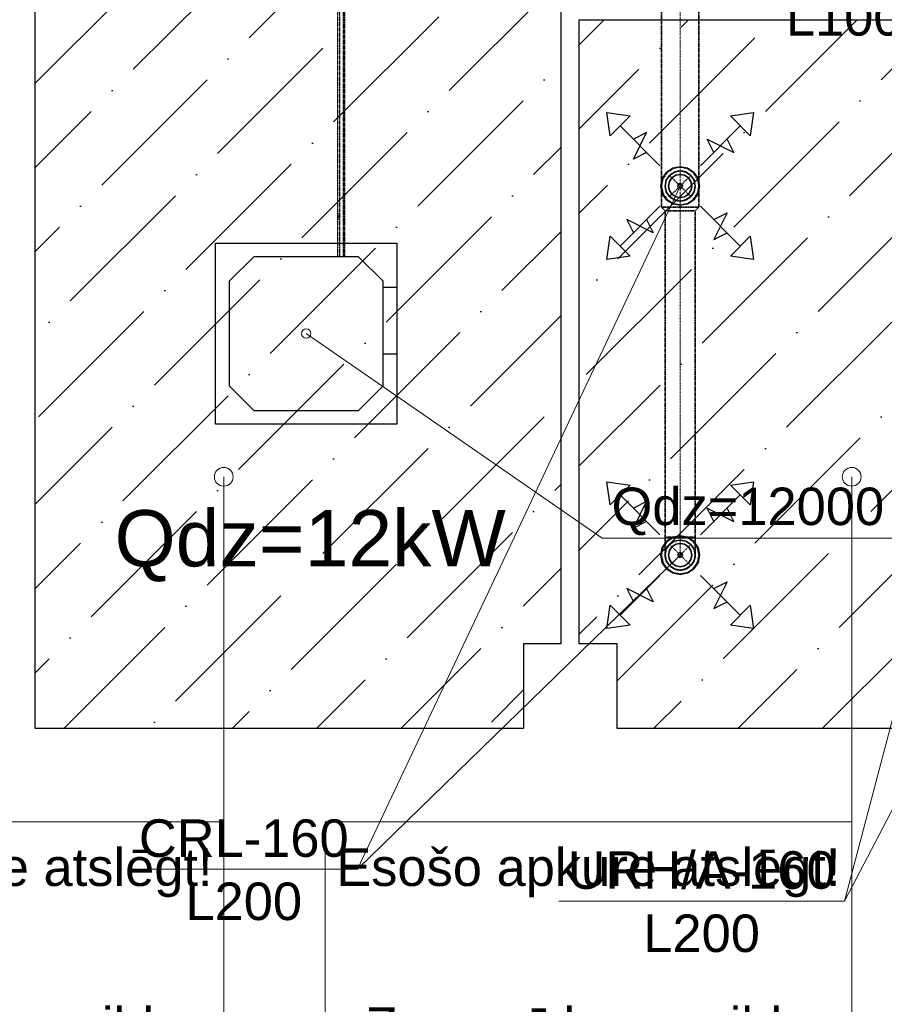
# Model space of a CAD drawing. Header units: millimetres. Extents: x -134161 to 355560, y -27497 to 30328.
# Tile 24 of 95: x -104296 to -99689, y -1223 to 4025. Entities that reach past the tile are written whole.
import ezdxf

# ---------------------------------------------------------------- set-up
doc = ezdxf.new("R2010")
doc.units = ezdxf.units.MM
for name, pattern in [('CenterLine', [17.2, 13, -2, 0.2, -2]), ('HIDDEN', [9.525, 6.35, -3.175]), ('UnderCeiling', [6.7, 4.2, -1, 0.5, -1])]:
    doc.linetypes.add(name, pattern=pattern)
doc.layers.add('AVK-A_uzdevums', color=1, linetype='CONTINUOUS', lineweight=30)
doc.layers.add('AVK-K_uzdevums', color=6, linetype='CONTINUOUS', lineweight=30)
for name, color, linetype in [('Dz1-Atpakalgaita', 7, 'CONTINUOUS'), ('Dz1-Fenkoils', 7, 'CONTINUOUS'), ('Dz1-Radiators', 7, 'CONTINUOUS'), ('Dz1-Teksts-', 7, 'CONTINUOUS'), ('Dz1-Turpgaita', 7, 'CONTINUOUS'), ('Vent-PN6-P-Plusmas bulta', 7, 'CONTINUOUS'), ('Vent-PN7-N-Teksts-', 7, 'CONTINUOUS'), ('Vent-PN7-P', 7, 'CONTINUOUS'), ('Vent-PN7-P-Iekarta', 7, 'CONTINUOUS'), ('Vent-PN7-P-Teksts-', 7, 'CONTINUOUS')]:
    doc.layers.add(name, color=color, linetype=linetype)
doc.styles.add('Arial', font='arial.ttf', dxfattribs={"height": 187.5})
doc.styles.add('PBL', font='arial.ttf')
pattern_1 = [(45, (-132147.12, 0), (168.3798, 617.3926), [793.75, -158.75, 0, -158.75])]

# ---------------------------------------------------------------- blocks, each defined once
blk = doc.blocks.new('*U135')
at = {"layer": 'Vent-PN7-N-Teksts-', "color": 7, "linetype": 'Continuous', "lineweight": 15}
for p, q in [((33240.1, 4883, 2300), (33006, 4212.4, 2300)), ((33006, 4212.4, 2300), (31482.9, 4212.4, 2300))]:
    blk.add_line(p, q, dxfattribs=at)
at = {"layer": 'Vent-PN7-N-Teksts-', "color": 7, "linetype": 'Continuous', "lineweight": 25, "style": 'Arial'}
for s, p in [('URH/A-125', (31530.2, 4277.4, 2300)), ('L100', (31933.6, 3940.5, 2300))]:
    blk.add_text(s, height=200, dxfattribs=at).set_placement(p)
blk = doc.blocks.new('*U139')
at = {"layer": 'Vent-PN7-N-Teksts-', "color": 7, "linetype": 'Continuous', "lineweight": 15}
for p, q in [((33240.1, 3105.8, 2300), (32246.2, -672.7, 2300)), ((32246.2, -672.7, 2300), (30723.1, -672.7, 2300))]:
    blk.add_line(p, q, dxfattribs=at)
at = {"layer": 'Vent-PN7-N-Teksts-', "color": 7, "linetype": 'Continuous', "lineweight": 25, "style": 'Arial'}
for s, p in [('URH/A-160', (30770.4, -607.7, 2300)), ('L200', (31173.8, -944.6, 2300))]:
    blk.add_text(s, height=200, dxfattribs=at).set_placement(p)
blk = doc.blocks.new('*U140')
at = {"layer": 'Vent-PN7-N-Teksts-', "color": 7, "linetype": 'Continuous', "lineweight": 15}
for p, q in [((33240.1, 1232, 2300), (32246.2, -672.7, 2300)), ((32246.2, -672.7, 2300), (30723.1, -672.7, 2300))]:
    blk.add_line(p, q, dxfattribs=at)
at = {"layer": 'Vent-PN7-N-Teksts-', "color": 7, "linetype": 'Continuous', "lineweight": 25, "style": 'Arial'}
for s, p in [('URH/A-160', (30770.4, -607.7, 2300)), ('L200', (31173.8, -944.6, 2300))]:
    blk.add_text(s, height=200, dxfattribs=at).set_placement(p)
blk = doc.blocks.new('*U178')
at = {"layer": 'Vent-PN7-P-Teksts-', "color": 7, "linetype": 'Continuous', "lineweight": 15}
for p, q in [((31370.4, 1171.5, 2300), (29651.4, -502.5, 2300)), ((29651.4, -502.5, 2300), (28438.7, -502.5, 2300))]:
    blk.add_line(p, q, dxfattribs=at)
at = {"layer": 'Vent-PN7-P-Teksts-', "color": 7, "linetype": 'Continuous', "lineweight": 25, "style": 'Arial'}
for s, p in [('CRL-160', (28486, -437.5, 2300)), ('L200', (28734.3, -774.3, 2300))]:
    blk.add_text(s, height=200, dxfattribs=at).set_placement(p)
blk = doc.blocks.new('*U179')
at = {"layer": 'Vent-PN7-P-Teksts-', "color": 7, "linetype": 'Continuous', "lineweight": 15}
for p, q in [((31370.4, 3138.9, 2300), (29651.4, -502.5, 2300)), ((29651.4, -502.5, 2300), (28438.7, -502.5, 2300))]:
    blk.add_line(p, q, dxfattribs=at)
at = {"layer": 'Vent-PN7-P-Teksts-', "color": 7, "linetype": 'Continuous', "lineweight": 25, "style": 'Arial'}
for s, p in [('CRL-160', (28486, -437.5, 2300)), ('L200', (28734.3, -774.3, 2300))]:
    blk.add_text(s, height=200, dxfattribs=at).set_placement(p)
blk = doc.blocks.new('*U201')
at = {"layer": 'AVK-A_uzdevums', "color": 7, "linetype": 'Continuous', "lineweight": 18}
for p, q in [((28938.6, 1588.7), (28938.6, -251.1)), ((26132.8, -2367.3), (26132.8, -251.1)), ((26132.8, -251.1), (28938.6, -251.1)), ((28938.6, -251.1), (28938.6, -2367.3)), ((28938.6, -2367.3), (26132.8, -2367.3))]:
    blk.add_line(p, q, dxfattribs=at)
at = {"layer": 'AVK-A_uzdevums', "color": 7, "linetype": 'Continuous', "lineweight": 18, "extrusion": (0, 0, -1)}
blk.add_circle((-28938.6, 1588.7), 50, dxfattribs=at)
at = {"layer": 'AVK-A_uzdevums', "color": 7, "linetype": 'Continuous', "lineweight": 25, "style": 'Arial'}
for s, p in [('Esošo apkure atslēgt!', (26192.2, -592.6)), ('Zem grīdas apsilde', (26347.7, -1439.1)), ('S=17.5m2', (26895, -1862.4)), ('Qa=1050W', (26825.1, -2285.7))]:
    blk.add_text(s, height=200, dxfattribs=at).set_placement(p)
blk = doc.blocks.new('*U202')
at = {"layer": 'AVK-A_uzdevums', "color": 7, "linetype": 'Continuous', "lineweight": 18}
for p, q in [((32284.2, 1588.7), (32284.2, -251.1)), ((29478.5, -2367.3), (29478.5, -251.1)), ((29478.5, -251.1), (32284.2, -251.1)), ((32284.2, -251.1), (32284.2, -2367.3)), ((32284.2, -2367.3), (29478.5, -2367.3))]:
    blk.add_line(p, q, dxfattribs=at)
at = {"layer": 'AVK-A_uzdevums', "color": 7, "linetype": 'Continuous', "lineweight": 18, "extrusion": (0, 0, -1)}
blk.add_circle((-32284.2, 1588.7), 50, dxfattribs=at)
at = {"layer": 'AVK-A_uzdevums', "color": 7, "linetype": 'Continuous', "lineweight": 25, "style": 'Arial'}
for s, p in [('Esošo apkure atslēgt!', (29537.9, -592.6)), ('Zem grīdas apsilde', (29693.3, -1439.1)), ('S=10.5m2', (30240.6, -1862.4)), ('Qa=630W', (30248.4, -2285.7))]:
    blk.add_text(s, height=200, dxfattribs=at).set_placement(p)
blk = doc.blocks.new('*U559')
at = {"layer": 'Vent-PN6-P-Plusmas bulta', "color": 7, "linetype": 'Continuous', "lineweight": 25}
for p, q in [((30997, 3406.1, 2269), (30979.4, 3529.9, 2269)), ((30979.4, 3529.9, 2269), (31103.1, 3512.2, 2269)), ((30997, 3406.1, 2269), (30979.4, 3529.9, 2269)), ((30979.4, 3529.9, 2269), (31103.1, 3512.2, 2269)), ((31637.7, 3512.2, 2269), (31761.4, 3529.9, 2269)), ((31637.7, 3512.2, 2269), (31761.4, 3529.9, 2269)), ((31761.4, 3529.9, 2269), (31743.8, 3406.1, 2269)), ((31761.4, 3529.9, 2269), (31743.8, 3406.1, 2269)), ((31103.1, 3512.2, 2269), (30997, 3406.1, 2269)), ((31743.8, 3406.1, 2269), (31637.7, 3512.2, 2269)), ((31262.2, 3247, 2269), (31050.1, 3459.2, 2269)), ((31120.8, 3282.4, 2269), (31191.5, 3423.8, 2269)), ((31191.5, 3423.8, 2269), (31120.8, 3388.5, 2269)), ((31478.6, 3247, 2269), (31690.7, 3459.2, 2269)), ((31549.3, 3317.8, 2269), (31513.9, 3388.5, 2269)), ((31513.9, 3388.5, 2269), (31655.4, 3317.8, 2269)), ((31655.4, 3317.8, 2269), (31620, 3388.5, 2269)), ((31191.5, 3317.8, 2269), (31120.8, 3282.4, 2269)), ((31262.2, 3030.7, 2269), (31050.1, 2818.5, 2269)), ((31478.6, 3030.7, 2269), (31690.7, 2818.5, 2269)), ((31549.3, 2960, 2269), (31620, 2995.3, 2269)), ((31620, 2995.3, 2269), (31549.3, 2853.9, 2269)), ((31226.9, 2889.2, 2269), (31085.4, 2960, 2269)), ((31085.4, 2960, 2269), (31120.8, 2889.2, 2269)), ((31191.5, 2960, 2269), (31226.9, 2889.2, 2269)), ((31549.3, 2853.9, 2269), (31620, 2889.2, 2269)), ((30979.4, 2747.8, 2269), (30997, 2871.6, 2269)), ((30979.4, 2747.8, 2269), (30997, 2871.6, 2269)), ((30997, 2871.6, 2269), (31103.1, 2765.5, 2269)), ((31637.7, 2765.5, 2269), (31743.8, 2871.6, 2269)), ((31743.8, 2871.6, 2269), (31761.4, 2747.8, 2269)), ((31743.8, 2871.6, 2269), (31761.4, 2747.8, 2269)), ((31103.1, 2765.5, 2269), (30979.4, 2747.8, 2269)), ((31103.1, 2765.5, 2269), (30979.4, 2747.8, 2269)), ((31761.4, 2747.8, 2269), (31637.7, 2765.5, 2269)), ((31761.4, 2747.8, 2269), (31637.7, 2765.5, 2269))]:
    blk.add_line(p, q, dxfattribs=at)
blk = doc.blocks.new('*U560')
at = {"layer": 'Vent-PN6-P-Plusmas bulta', "color": 7, "linetype": 'Continuous', "lineweight": 25}
for p, q in [((30997, 1438.8, 2269), (30979.4, 1562.5, 2269)), ((30979.4, 1562.5, 2269), (31103.1, 1544.9, 2269)), ((30997, 1438.8, 2269), (30979.4, 1562.5, 2269)), ((30979.4, 1562.5, 2269), (31103.1, 1544.9, 2269)), ((31103.1, 1544.9, 2269), (30997, 1438.8, 2269)), ((31637.7, 1544.9, 2269), (31761.4, 1562.5, 2269)), ((31637.7, 1544.9, 2269), (31761.4, 1562.5, 2269)), ((31743.8, 1438.8, 2269), (31637.7, 1544.9, 2269)), ((31761.4, 1562.5, 2269), (31743.8, 1438.8, 2269)), ((31761.4, 1562.5, 2269), (31743.8, 1438.8, 2269)), ((31262.2, 1279.7, 2269), (31050.1, 1491.8, 2269)), ((31478.6, 1279.7, 2269), (31690.7, 1491.8, 2269)), ((31120.8, 1315.1, 2269), (31191.5, 1456.5, 2269)), ((31191.5, 1456.5, 2269), (31120.8, 1421.1, 2269)), ((31549.3, 1350.4, 2269), (31513.9, 1421.1, 2269)), ((31513.9, 1421.1, 2269), (31655.4, 1350.4, 2269)), ((31655.4, 1350.4, 2269), (31620, 1421.1, 2269)), ((31191.5, 1350.4, 2269), (31120.8, 1315.1, 2269)), ((31262.2, 1063.3, 2269), (31050.1, 851.2, 2269)), ((31478.6, 1063.3, 2269), (31690.7, 851.2, 2269)), ((31549.3, 992.6, 2269), (31620, 1028, 2269)), ((31620, 1028, 2269), (31549.3, 886.6, 2269)), ((31226.9, 921.9, 2269), (31085.4, 992.6, 2269)), ((31085.4, 992.6, 2269), (31120.8, 921.9, 2269)), ((31191.5, 992.6, 2269), (31226.9, 921.9, 2269)), ((30979.4, 780.5, 2269), (30997, 904.2, 2269)), ((30979.4, 780.5, 2269), (30997, 904.2, 2269)), ((30997, 904.2, 2269), (31103.1, 798.2, 2269)), ((31549.3, 886.6, 2269), (31620, 921.9, 2269)), ((31637.7, 798.2, 2269), (31743.8, 904.2, 2269)), ((31743.8, 904.2, 2269), (31761.4, 780.5, 2269)), ((31743.8, 904.2, 2269), (31761.4, 780.5, 2269)), ((31103.1, 798.2, 2269), (30979.4, 780.5, 2269)), ((31103.1, 798.2, 2269), (30979.4, 780.5, 2269)), ((31761.4, 780.5, 2269), (31637.7, 798.2, 2269)), ((31761.4, 780.5, 2269), (31637.7, 798.2, 2269))]:
    blk.add_line(p, q, dxfattribs=at)
blk = doc.blocks.new('*U561')
at = {"layer": 'Vent-PN7-P', "color": 5, "linetype": 'UnderCeiling', "lineweight": 35}
for p, q in [((31270.4, 3026.9, 2600), (31290.4, 3006.9, 2600)), ((31470.4, 3026.9, 2600), (31450.4, 3006.9, 2600))]:
    blk.add_line(p, q, dxfattribs=at)
at = {"layer": 'Vent-PN7-P', "color": 7, "linetype": 'CenterLine', "lineweight": 18}
blk.add_line((31370.4, 3026.9, 2600), (31370.4, 3006.9, 2600), dxfattribs=at)
at = {"layer": 'Vent-PN7-P', "color": 5, "linetype": 'UnderCeiling', "lineweight": 35, "extrusion": (0, -1, 0)}
for centre, major_axis in [((31370.4, 3026.9, 2600), (100, 0)), ((31370.4, 3006.9, 2600), (80, 0))]:
    blk.add_ellipse(centre, major_axis=major_axis, ratio=1, start_param=0, end_param=3.141593, dxfattribs=at)
blk = doc.blocks.new('*U562')
at = {"layer": 'Vent-PN7-P', "color": 5, "linetype": 'UnderCeiling', "lineweight": 35}
for p, q in [((31270.4, 3026.9, 2600), (31270.4, 3250.9, 2600)), ((31470.4, 3026.9, 2600), (31470.4, 3250.9, 2600))]:
    blk.add_line(p, q, dxfattribs=at)
at = {"layer": 'Vent-PN7-P', "color": 7, "linetype": 'CenterLine', "lineweight": 18}
blk.add_line((31370.4, 3026.9, 2600), (31370.4, 3250.9, 2600), dxfattribs=at)
at = {"layer": 'Vent-PN7-P', "color": 7, "linetype": 'HIDDEN', "lineweight": -3}
for p, q in [((31313.8, 3195.4, 2476), (31427, 3082.3, 2476)), ((31427, 3195.4, 2476), (31313.8, 3082.3, 2476))]:
    blk.add_line(p, q, dxfattribs=at)
at = {"layer": 'Vent-PN7-P', "color": 7, "linetype": 'HIDDEN', "lineweight": -3, "extrusion": (0, 0, -1)}
blk.add_circle((-31370.4, 3138.9, -2476), 80, dxfattribs=at)
blk = doc.blocks.new('*U563')
at = {"layer": 'Vent-PN7-P', "color": 5, "linetype": 'UnderCeiling', "lineweight": 35}
for p, q in [((31290.4, 3006.9, 2600), (31290.4, 1267.5, 2600)), ((31450.4, 3006.9, 2600), (31450.4, 1267.5, 2600))]:
    blk.add_line(p, q, dxfattribs=at)
at = {"layer": 'Vent-PN7-P', "color": 7, "linetype": 'CenterLine', "lineweight": 18}
blk.add_line((31370.4, 3006.9, 2600), (31370.4, 1267.5, 2600), dxfattribs=at)
blk = doc.blocks.new('*U564')
at = {"layer": 'Vent-PN7-P-Iekarta', "color": 5, "linetype": 'Continuous', "lineweight": 35}
for p, q in [((31297.6, 3211.7, 2300), (31275.2, 3178.3, 2300)), ((31331, 3234, 2300), (31297.6, 3211.7, 2300)), ((31339.8, 3212.8, 2353), (31313.8, 3195.4, 2353)), ((31339.8, 3212.8, 2300), (31313.8, 3195.4, 2300)), ((31370.4, 3241.9, 2300), (31331, 3234, 2300)), ((31370.4, 3218.9, 2353), (31339.8, 3212.8, 2353)), ((31370.4, 3218.9, 2300), (31339.8, 3212.8, 2300)), ((31409.8, 3234, 2300), (31370.4, 3241.9, 2300)), ((31401, 3212.8, 2353), (31370.4, 3218.9, 2353)), ((31401, 3212.8, 2300), (31370.4, 3218.9, 2300)), ((31427, 3195.4, 2353), (31401, 3212.8, 2353)), ((31427, 3195.4, 2300), (31401, 3212.8, 2300)), ((31443.2, 3211.7, 2300), (31409.8, 3234, 2300)), ((31465.6, 3178.3, 2300), (31443.2, 3211.7, 2300)), ((31275.2, 3178.3, 2300), (31267.4, 3138.9, 2300)), ((31296.5, 3169.5, 2353), (31290.4, 3138.9, 2353)), ((31296.5, 3169.5, 2300), (31290.4, 3138.9, 2300)), ((31313.8, 3195.4, 2353), (31296.5, 3169.5, 2353)), ((31313.8, 3195.4, 2300), (31296.5, 3169.5, 2300)), ((31313.1, 3162.6, 2290), (31308.4, 3138.9, 2290)), ((31313.1, 3162.6, 2361), (31308.4, 3138.9, 2361)), ((31326.6, 3182.7, 2290), (31313.1, 3162.6, 2290)), ((31326.6, 3182.7, 2361), (31313.1, 3162.6, 2361)), ((31346.7, 3196.1, 2290), (31326.6, 3182.7, 2290)), ((31346.7, 3196.1, 2361), (31326.6, 3182.7, 2361)), ((31370.4, 3200.9, 2290), (31346.7, 3196.1, 2290)), ((31370.4, 3200.9, 2361), (31346.7, 3196.1, 2361)), ((31365.8, 3149.9, 2284), (31361.9, 3147.3, 2284)), ((31370.4, 3150.9, 2284), (31365.8, 3149.9, 2284)), ((31394.1, 3196.1, 2290), (31370.4, 3200.9, 2290)), ((31394.1, 3196.1, 2361), (31370.4, 3200.9, 2361)), ((31375, 3149.9, 2284), (31370.4, 3150.9, 2284)), ((31378.9, 3147.3, 2284), (31375, 3149.9, 2284)), ((31414.2, 3182.7, 2290), (31394.1, 3196.1, 2290)), ((31414.2, 3182.7, 2361), (31394.1, 3196.1, 2361)), ((31427.7, 3162.6, 2290), (31414.2, 3182.7, 2290)), ((31427.7, 3162.6, 2361), (31414.2, 3182.7, 2361)), ((31444.3, 3169.5, 2353), (31427, 3195.4, 2353)), ((31444.3, 3169.5, 2300), (31427, 3195.4, 2300)), ((31432.4, 3138.9, 2290), (31427.7, 3162.6, 2290)), ((31432.4, 3138.9, 2361), (31427.7, 3162.6, 2361)), ((31450.4, 3138.9, 2353), (31444.3, 3169.5, 2353)), ((31450.4, 3138.9, 2300), (31444.3, 3169.5, 2300)), ((31473.4, 3138.9, 2300), (31465.6, 3178.3, 2300)), ((31267.4, 3138.9, 2300), (31275.2, 3099.4, 2300)), ((31275.2, 3099.4, 2300), (31297.6, 3066, 2300)), ((31290.4, 3138.9, 2353), (31296.5, 3108.2, 2353)), ((31290.4, 3138.9, 2300), (31296.5, 3108.2, 2300)), ((31296.5, 3108.2, 2353), (31313.8, 3082.3, 2353)), ((31296.5, 3108.2, 2300), (31313.8, 3082.3, 2300)), ((31308.4, 3138.9, 2290), (31313.1, 3115.1, 2290)), ((31308.4, 3138.9, 2361), (31313.1, 3115.1, 2361)), ((31313.1, 3115.1, 2290), (31326.6, 3095, 2290)), ((31313.1, 3115.1, 2361), (31326.6, 3095, 2361)), ((31359.3, 3143.5, 2284), (31358.4, 3138.9, 2284)), ((31358.4, 3138.9, 2284), (31359.3, 3134.3, 2284)), ((31361.9, 3147.3, 2284), (31359.3, 3143.5, 2284)), ((31359.3, 3134.3, 2284), (31361.9, 3130.4, 2284)), ((31361.9, 3130.4, 2284), (31365.8, 3127.8, 2284)), ((31365.8, 3127.8, 2284), (31370.4, 3126.9, 2284)), ((31370.4, 3126.9, 2284), (31375, 3127.8, 2284)), ((31375, 3127.8, 2284), (31378.9, 3130.4, 2284)), ((31381.5, 3143.5, 2284), (31378.9, 3147.3, 2284)), ((31378.9, 3130.4, 2284), (31381.5, 3134.3, 2284)), ((31382.4, 3138.9, 2284), (31381.5, 3143.5, 2284)), ((31381.5, 3134.3, 2284), (31382.4, 3138.9, 2284)), ((31414.2, 3095, 2290), (31427.7, 3115.1, 2290)), ((31414.2, 3095, 2361), (31427.7, 3115.1, 2361)), ((31427, 3082.3, 2353), (31444.3, 3108.2, 2353)), ((31427, 3082.3, 2300), (31444.3, 3108.2, 2300)), ((31427.7, 3115.1, 2290), (31432.4, 3138.9, 2290)), ((31427.7, 3115.1, 2361), (31432.4, 3138.9, 2361)), ((31443.2, 3066, 2300), (31465.6, 3099.4, 2300)), ((31444.3, 3108.2, 2353), (31450.4, 3138.9, 2353)), ((31444.3, 3108.2, 2300), (31450.4, 3138.9, 2300)), ((31465.6, 3099.4, 2300), (31473.4, 3138.9, 2300)), ((31297.6, 3066, 2300), (31331, 3043.7, 2300)), ((31313.8, 3082.3, 2353), (31339.8, 3064.9, 2353)), ((31313.8, 3082.3, 2300), (31339.8, 3064.9, 2300)), ((31326.6, 3095, 2290), (31346.7, 3081.6, 2290)), ((31326.6, 3095, 2361), (31346.7, 3081.6, 2361)), ((31339.8, 3064.9, 2353), (31370.4, 3058.9, 2353)), ((31339.8, 3064.9, 2300), (31370.4, 3058.9, 2300)), ((31346.7, 3081.6, 2290), (31370.4, 3076.9, 2290)), ((31346.7, 3081.6, 2361), (31370.4, 3076.9, 2361)), ((31370.4, 3076.9, 2290), (31394.1, 3081.6, 2290)), ((31370.4, 3076.9, 2361), (31394.1, 3081.6, 2361)), ((31370.4, 3058.9, 2353), (31401, 3064.9, 2353)), ((31370.4, 3058.9, 2300), (31401, 3064.9, 2300)), ((31394.1, 3081.6, 2290), (31414.2, 3095, 2290)), ((31394.1, 3081.6, 2361), (31414.2, 3095, 2361)), ((31401, 3064.9, 2353), (31427, 3082.3, 2353)), ((31401, 3064.9, 2300), (31427, 3082.3, 2300)), ((31409.8, 3043.7, 2300), (31443.2, 3066, 2300)), ((31331, 3043.7, 2300), (31370.4, 3035.9, 2300)), ((31370.4, 3035.9, 2300), (31409.8, 3043.7, 2300))]:
    blk.add_line(p, q, dxfattribs=at)
at = {"layer": 'Vent-PN7-P-Iekarta', "color": 7, "linetype": 'HIDDEN', "lineweight": -3}
for p, q in [((31299.7, 3209.6, 2275), (31278, 3177.1, 2275)), ((31299.7, 3209.6, 2269), (31278, 3177.1, 2269)), ((31332.1, 3231.2, 2275), (31299.7, 3209.6, 2275)), ((31332.1, 3231.2, 2269), (31299.7, 3209.6, 2269)), ((31370.4, 3238.9, 2275), (31332.1, 3231.2, 2275)), ((31370.4, 3238.9, 2269), (31332.1, 3231.2, 2269)), ((31408.7, 3231.2, 2275), (31370.4, 3238.9, 2275)), ((31408.7, 3231.2, 2269), (31370.4, 3238.9, 2269)), ((31441.1, 3209.6, 2275), (31408.7, 3231.2, 2275)), ((31441.1, 3209.6, 2269), (31408.7, 3231.2, 2269)), ((31462.8, 3177.1, 2275), (31441.1, 3209.6, 2275)), ((31462.8, 3177.1, 2269), (31441.1, 3209.6, 2269)), ((31278, 3177.1, 2275), (31270.4, 3138.9, 2275)), ((31278, 3177.1, 2269), (31270.4, 3138.9, 2269)), ((31470.4, 3138.9, 2275), (31462.8, 3177.1, 2275)), ((31470.4, 3138.9, 2269), (31462.8, 3177.1, 2269)), ((31270.4, 3138.9, 2275), (31278, 3100.6, 2275)), ((31270.4, 3138.9, 2269), (31278, 3100.6, 2269)), ((31278, 3100.6, 2275), (31299.7, 3068.1, 2275)), ((31278, 3100.6, 2269), (31299.7, 3068.1, 2269)), ((31441.1, 3068.1, 2275), (31462.8, 3100.6, 2275)), ((31441.1, 3068.1, 2269), (31462.8, 3100.6, 2269)), ((31462.8, 3100.6, 2275), (31470.4, 3138.9, 2275)), ((31462.8, 3100.6, 2269), (31470.4, 3138.9, 2269)), ((31299.7, 3068.1, 2275), (31332.1, 3046.5, 2275)), ((31299.7, 3068.1, 2269), (31332.1, 3046.5, 2269)), ((31332.1, 3046.5, 2275), (31370.4, 3038.9, 2275)), ((31332.1, 3046.5, 2269), (31370.4, 3038.9, 2269)), ((31370.4, 3038.9, 2275), (31408.7, 3046.5, 2275)), ((31370.4, 3038.9, 2269), (31408.7, 3046.5, 2269)), ((31408.7, 3046.5, 2275), (31441.1, 3068.1, 2275)), ((31408.7, 3046.5, 2269), (31441.1, 3068.1, 2269))]:
    blk.add_line(p, q, dxfattribs=at)
at = {"layer": 'Vent-PN7-P-Iekarta', "color": 5, "linetype": 'Continuous', "lineweight": 35}
blk.add_circle((31370.4, 3138.9, 2284), 12, dxfattribs=at)
blk = doc.blocks.new('*U565')
at = {"layer": 'Vent-PN7-P', "color": 7, "linetype": 'Continuous', "lineweight": -3}
blk.add_line((31370.4, 3138.9, 2388), (31370.4, 3138.9, 2387), dxfattribs=at)
blk = doc.blocks.new('*U569')
at = {"layer": 'Vent-PN7-P', "color": 5, "linetype": 'UnderCeiling', "lineweight": 35}
for p, q in [((31270.4, 5673.4, 2600), (31270.4, 3250.9, 2600)), ((31470.4, 5673.4, 2600), (31470.4, 3250.9, 2600))]:
    blk.add_line(p, q, dxfattribs=at)
at = {"layer": 'Vent-PN7-P', "color": 7, "linetype": 'CenterLine', "lineweight": 18}
blk.add_line((31370.4, 5673.4, 2600), (31370.4, 3250.9, 2600), dxfattribs=at)
blk = doc.blocks.new('*U570')
at = {"layer": 'Vent-PN7-P-Iekarta', "color": 5, "linetype": 'Continuous', "lineweight": 35}
for p, q in [((31331, 1266.7, 2300), (31297.6, 1244.4, 2300)), ((31370.4, 1274.5, 2300), (31331, 1266.7, 2300)), ((31409.8, 1266.7, 2300), (31370.4, 1274.5, 2300)), ((31443.2, 1244.4, 2300), (31409.8, 1266.7, 2300)), ((31275.2, 1210.9, 2300), (31267.4, 1171.5, 2300)), ((31297.6, 1244.4, 2300), (31275.2, 1210.9, 2300)), ((31313.8, 1228.1, 2353), (31296.5, 1202.1, 2353)), ((31313.8, 1228.1, 2300), (31296.5, 1202.1, 2300)), ((31326.6, 1215.4, 2290), (31313.1, 1195.2, 2290)), ((31326.6, 1215.4, 2361), (31313.1, 1195.2, 2361)), ((31339.8, 1245.4, 2353), (31313.8, 1228.1, 2353)), ((31339.8, 1245.4, 2300), (31313.8, 1228.1, 2300)), ((31346.7, 1228.8, 2290), (31326.6, 1215.4, 2290)), ((31346.7, 1228.8, 2361), (31326.6, 1215.4, 2361)), ((31370.4, 1251.5, 2353), (31339.8, 1245.4, 2353)), ((31370.4, 1251.5, 2300), (31339.8, 1245.4, 2300)), ((31370.4, 1233.5, 2290), (31346.7, 1228.8, 2290)), ((31370.4, 1233.5, 2361), (31346.7, 1228.8, 2361)), ((31401, 1245.4, 2353), (31370.4, 1251.5, 2353)), ((31401, 1245.4, 2300), (31370.4, 1251.5, 2300)), ((31394.1, 1228.8, 2290), (31370.4, 1233.5, 2290)), ((31394.1, 1228.8, 2361), (31370.4, 1233.5, 2361)), ((31414.2, 1215.4, 2290), (31394.1, 1228.8, 2290)), ((31414.2, 1215.4, 2361), (31394.1, 1228.8, 2361)), ((31427, 1228.1, 2353), (31401, 1245.4, 2353)), ((31427, 1228.1, 2300), (31401, 1245.4, 2300)), ((31427.7, 1195.2, 2290), (31414.2, 1215.4, 2290)), ((31427.7, 1195.2, 2361), (31414.2, 1215.4, 2361)), ((31444.3, 1202.1, 2353), (31427, 1228.1, 2353)), ((31444.3, 1202.1, 2300), (31427, 1228.1, 2300)), ((31465.6, 1210.9, 2300), (31443.2, 1244.4, 2300)), ((31473.4, 1171.5, 2300), (31465.6, 1210.9, 2300)), ((31267.4, 1171.5, 2300), (31275.2, 1132.1, 2300)), ((31296.5, 1202.1, 2353), (31290.4, 1171.5, 2353)), ((31296.5, 1202.1, 2300), (31290.4, 1171.5, 2300)), ((31290.4, 1171.5, 2353), (31296.5, 1140.9, 2353)), ((31290.4, 1171.5, 2300), (31296.5, 1140.9, 2300)), ((31313.1, 1195.2, 2290), (31308.4, 1171.5, 2290)), ((31313.1, 1195.2, 2361), (31308.4, 1171.5, 2361)), ((31308.4, 1171.5, 2290), (31313.1, 1147.8, 2290)), ((31308.4, 1171.5, 2361), (31313.1, 1147.8, 2361)), ((31359.3, 1176.1, 2284), (31358.4, 1171.5, 2284)), ((31358.4, 1171.5, 2284), (31359.3, 1166.9, 2284)), ((31361.9, 1180, 2284), (31359.3, 1176.1, 2284)), ((31359.3, 1166.9, 2284), (31361.9, 1163, 2284)), ((31365.8, 1182.6, 2284), (31361.9, 1180, 2284)), ((31361.9, 1163, 2284), (31365.8, 1160.4, 2284)), ((31370.4, 1183.5, 2284), (31365.8, 1182.6, 2284)), ((31365.8, 1160.4, 2284), (31370.4, 1159.5, 2284)), ((31375, 1182.6, 2284), (31370.4, 1183.5, 2284)), ((31370.4, 1159.5, 2284), (31375, 1160.4, 2284)), ((31378.9, 1180, 2284), (31375, 1182.6, 2284)), ((31375, 1160.4, 2284), (31378.9, 1163, 2284)), ((31381.5, 1176.1, 2284), (31378.9, 1180, 2284)), ((31378.9, 1163, 2284), (31381.5, 1166.9, 2284)), ((31382.4, 1171.5, 2284), (31381.5, 1176.1, 2284)), ((31381.5, 1166.9, 2284), (31382.4, 1171.5, 2284)), ((31432.4, 1171.5, 2290), (31427.7, 1195.2, 2290)), ((31432.4, 1171.5, 2361), (31427.7, 1195.2, 2361)), ((31427.7, 1147.8, 2290), (31432.4, 1171.5, 2290)), ((31427.7, 1147.8, 2361), (31432.4, 1171.5, 2361)), ((31450.4, 1171.5, 2353), (31444.3, 1202.1, 2353)), ((31450.4, 1171.5, 2300), (31444.3, 1202.1, 2300)), ((31444.3, 1140.9, 2353), (31450.4, 1171.5, 2353)), ((31444.3, 1140.9, 2300), (31450.4, 1171.5, 2300)), ((31465.6, 1132.1, 2300), (31473.4, 1171.5, 2300)), ((31275.2, 1132.1, 2300), (31297.6, 1098.7, 2300)), ((31296.5, 1140.9, 2353), (31313.8, 1115, 2353)), ((31296.5, 1140.9, 2300), (31313.8, 1115, 2300)), ((31313.1, 1147.8, 2290), (31326.6, 1127.7, 2290)), ((31313.1, 1147.8, 2361), (31326.6, 1127.7, 2361)), ((31313.8, 1115, 2353), (31339.8, 1097.6, 2353)), ((31313.8, 1115, 2300), (31339.8, 1097.6, 2300)), ((31326.6, 1127.7, 2290), (31346.7, 1114.2, 2290)), ((31326.6, 1127.7, 2361), (31346.7, 1114.2, 2361)), ((31346.7, 1114.2, 2290), (31370.4, 1109.5, 2290)), ((31346.7, 1114.2, 2361), (31370.4, 1109.5, 2361)), ((31370.4, 1109.5, 2290), (31394.1, 1114.2, 2290)), ((31370.4, 1109.5, 2361), (31394.1, 1114.2, 2361)), ((31394.1, 1114.2, 2290), (31414.2, 1127.7, 2290)), ((31394.1, 1114.2, 2361), (31414.2, 1127.7, 2361)), ((31401, 1097.6, 2353), (31427, 1115, 2353)), ((31401, 1097.6, 2300), (31427, 1115, 2300)), ((31414.2, 1127.7, 2290), (31427.7, 1147.8, 2290)), ((31414.2, 1127.7, 2361), (31427.7, 1147.8, 2361)), ((31427, 1115, 2353), (31444.3, 1140.9, 2353)), ((31427, 1115, 2300), (31444.3, 1140.9, 2300)), ((31443.2, 1098.7, 2300), (31465.6, 1132.1, 2300)), ((31297.6, 1098.7, 2300), (31331, 1076.4, 2300)), ((31331, 1076.4, 2300), (31370.4, 1068.5, 2300)), ((31339.8, 1097.6, 2353), (31370.4, 1091.5, 2353)), ((31339.8, 1097.6, 2300), (31370.4, 1091.5, 2300)), ((31370.4, 1091.5, 2353), (31401, 1097.6, 2353)), ((31370.4, 1091.5, 2300), (31401, 1097.6, 2300)), ((31370.4, 1068.5, 2300), (31409.8, 1076.4, 2300)), ((31409.8, 1076.4, 2300), (31443.2, 1098.7, 2300))]:
    blk.add_line(p, q, dxfattribs=at)
at = {"layer": 'Vent-PN7-P-Iekarta', "color": 7, "linetype": 'HIDDEN', "lineweight": -3}
for p, q in [((31332.1, 1263.9, 2275), (31299.7, 1242.2, 2275)), ((31332.1, 1263.9, 2269), (31299.7, 1242.2, 2269)), ((31370.4, 1271.5, 2275), (31332.1, 1263.9, 2275)), ((31370.4, 1271.5, 2269), (31332.1, 1263.9, 2269)), ((31408.7, 1263.9, 2275), (31370.4, 1271.5, 2275)), ((31408.7, 1263.9, 2269), (31370.4, 1271.5, 2269)), ((31441.1, 1242.2, 2275), (31408.7, 1263.9, 2275)), ((31441.1, 1242.2, 2269), (31408.7, 1263.9, 2269)), ((31278, 1209.8, 2275), (31270.4, 1171.5, 2275)), ((31278, 1209.8, 2269), (31270.4, 1171.5, 2269)), ((31299.7, 1242.2, 2275), (31278, 1209.8, 2275)), ((31299.7, 1242.2, 2269), (31278, 1209.8, 2269)), ((31462.8, 1209.8, 2275), (31441.1, 1242.2, 2275)), ((31462.8, 1209.8, 2269), (31441.1, 1242.2, 2269)), ((31470.4, 1171.5, 2275), (31462.8, 1209.8, 2275)), ((31470.4, 1171.5, 2269), (31462.8, 1209.8, 2269)), ((31270.4, 1171.5, 2275), (31278, 1133.3, 2275)), ((31270.4, 1171.5, 2269), (31278, 1133.3, 2269)), ((31462.8, 1133.3, 2275), (31470.4, 1171.5, 2275)), ((31462.8, 1133.3, 2269), (31470.4, 1171.5, 2269)), ((31278, 1133.3, 2275), (31299.7, 1100.8, 2275)), ((31278, 1133.3, 2269), (31299.7, 1100.8, 2269)), ((31441.1, 1100.8, 2275), (31462.8, 1133.3, 2275)), ((31441.1, 1100.8, 2269), (31462.8, 1133.3, 2269)), ((31299.7, 1100.8, 2275), (31332.1, 1079.1, 2275)), ((31299.7, 1100.8, 2269), (31332.1, 1079.1, 2269)), ((31332.1, 1079.1, 2275), (31370.4, 1071.5, 2275)), ((31332.1, 1079.1, 2269), (31370.4, 1071.5, 2269)), ((31370.4, 1071.5, 2275), (31408.7, 1079.1, 2275)), ((31370.4, 1071.5, 2269), (31408.7, 1079.1, 2269)), ((31408.7, 1079.1, 2275), (31441.1, 1100.8, 2275)), ((31408.7, 1079.1, 2269), (31441.1, 1100.8, 2269))]:
    blk.add_line(p, q, dxfattribs=at)
at = {"layer": 'Vent-PN7-P-Iekarta', "color": 5, "linetype": 'Continuous', "lineweight": 35}
blk.add_circle((31370.4, 1171.5, 2284), 12, dxfattribs=at)
blk = doc.blocks.new('*U571')
at = {"layer": 'Vent-PN7-P', "color": 7, "linetype": 'Continuous', "lineweight": -3}
blk.add_line((31370.4, 1171.5, 2402), (31370.4, 1171.5, 2401), dxfattribs=at)
blk = doc.blocks.new('*U572')
at = {"layer": 'Vent-PN7-P', "color": 7, "linetype": 'UnderCeiling', "lineweight": 18}
for p, q in [((31427, 1228.1, 2504), (31313.8, 1115, 2504)), ((31427, 1115, 2504), (31313.8, 1228.1, 2504))]:
    blk.add_line(p, q, dxfattribs=at)
at = {"layer": 'Vent-PN7-P', "color": 5, "linetype": 'UnderCeiling', "lineweight": 35, "extrusion": (0, 1, 0)}
blk.add_ellipse((31370.4, 1267.5, 2600), major_axis=(-80, 0), ratio=1, start_param=0, end_param=3.141593, dxfattribs=at)
at = {"layer": 'Vent-PN7-P', "color": 5, "linetype": 'UnderCeiling', "lineweight": 35, "extrusion": (1, 0, 0)}
for centre in [(31290.4, 1267.5, 2504), (31450.4, 1267.5, 2504)]:
    blk.add_ellipse(centre, major_axis=(0, 0, 96), ratio=1, start_param=0, end_param=1.570796, dxfattribs=at)
at = {"layer": 'Vent-PN7-P', "color": 7, "linetype": 'CenterLine', "lineweight": 18, "extrusion": (1, 0, 0)}
blk.add_ellipse((31370.4, 1267.5, 2504), major_axis=(0, 0, 96), ratio=1, start_param=0, end_param=1.570796, dxfattribs=at)
at = {"layer": 'Vent-PN7-P', "color": 7, "linetype": 'HIDDEN', "lineweight": -3, "extrusion": (0, 0, -1)}
blk.add_ellipse((31370.4, 1171.5, 2504), major_axis=(-80, 0), ratio=1, start_param=0, end_param=3.141593, dxfattribs=at)
at = {"layer": 'Vent-PN7-P', "color": 5, "linetype": 'UnderCeiling', "lineweight": 35, "extrusion": (0, 0, -1)}
blk.add_ellipse((31370.4, 1171.5, 2504), major_axis=(80, 0), ratio=1, start_param=0, end_param=3.141593, dxfattribs=at)
blk = doc.blocks.new('*U891')
at = {"layer": 'Dz1-Atpakalgaita', "color": 6, "linetype": 'UnderCeiling', "lineweight": 25}
for p, q in [((29546.2, 2992, 2800), (29546.2, 8199.8, 2800)), ((29556.2, 2992, 2800), (29556.2, 8199.8, 2800))]:
    blk.add_line(p, q, dxfattribs=at)
blk = doc.blocks.new('*U892')
at = {"layer": 'Dz1-Turpgaita', "color": 4, "linetype": 'UnderCeiling', "lineweight": 25}
for p, q in [((29577.2, 3010, 2800), (29577.2, 8173.3, 2800)), ((29583.2, 3010, 2800), (29583.2, 8173.3, 2800))]:
    blk.add_line(p, q, dxfattribs=at)
blk = doc.blocks.new('*U893')
at = {"layer": 'Dz1-Teksts-', "color": 7, "linetype": 'Continuous', "lineweight": 0}
for p, q in [((29377.7, 2352.5, 2500), (30954.6, 1262.2, 2500)), ((30954.6, 1262.2, 2500), (32848.6, 1262.2, 2500))]:
    blk.add_line(p, q, dxfattribs=at)
at = {"layer": 'Dz1-Teksts-', "color": 7, "linetype": 'Continuous', "lineweight": 0, "extrusion": (0, 0, -1)}
blk.add_circle((-29377.7, 2352.5, -2500), 25, dxfattribs=at)
at = {"layer": 'Dz1-Teksts-', "color": 7, "linetype": 'Continuous', "lineweight": 0, "style": 'Arial'}
blk.add_text('Qdz=12000 W', height=200, dxfattribs=at).set_placement((31004.7, 1331.1, 2500))
blk = doc.blocks.new('*U894')
at = {"layer": 'Dz1-Turpgaita', "color": 4, "linetype": 'UnderCeiling', "lineweight": 25, "extrusion": (0, 1, 0)}
blk.add_ellipse((29580.2, 3010, 2800), major_axis=(-3, 0), ratio=1, start_param=0, end_param=3.141593, dxfattribs=at)
at = {"layer": 'Dz1-Turpgaita', "color": 4, "linetype": 'UnderCeiling', "lineweight": 25, "extrusion": (-1, 0, 0)}
for centre in [(29577.2, 3010, 2791), (29583.2, 3010, 2791)]:
    blk.add_ellipse(centre, major_axis=(0, -6.36, 6.36), ratio=1, start_param=0, end_param=0.785398, dxfattribs=at)
at = {"layer": 'Dz1-Turpgaita', "color": 7, "linetype": 'HIDDEN', "lineweight": -3, "extrusion": (0, -0.707107, -0.707107)}
blk.add_ellipse((29580.2, 3003.6, 2797.4), major_axis=(-3, 0), ratio=1, start_param=0, end_param=3.141593, dxfattribs=at)
at = {"layer": 'Dz1-Turpgaita', "color": 4, "linetype": 'UnderCeiling', "lineweight": 25, "extrusion": (0, -0.707107, -0.707107)}
blk.add_ellipse((29580.2, 3003.6, 2797.4), major_axis=(3, 0), ratio=1, start_param=0, end_param=3.141593, dxfattribs=at)
blk = doc.blocks.new('*U895')
at = {"layer": 'Dz1-Turpgaita', "color": 4, "linetype": 'UnderCeiling', "lineweight": 25}
for p, q in [((29577.2, 2960.9, 2754.6), (29577.2, 3003.6, 2797.4)), ((29583.2, 2960.9, 2754.6), (29583.2, 3003.6, 2797.4))]:
    blk.add_line(p, q, dxfattribs=at)
blk = doc.blocks.new('*U896')
at = {"layer": 'Dz1-Atpakalgaita', "color": 6, "linetype": 'UnderCeiling', "lineweight": 25, "extrusion": (0, 1, 0)}
blk.add_ellipse((29551.2, 2992, 2800), major_axis=(-5, 0), ratio=1, start_param=0, end_param=3.141593, dxfattribs=at)
at = {"layer": 'Dz1-Atpakalgaita', "color": 6, "linetype": 'UnderCeiling', "lineweight": 25, "extrusion": (-1, 0, 0)}
for centre in [(29546.2, 2992, 2785), (29556.2, 2992, 2785)]:
    blk.add_ellipse(centre, major_axis=(0, -15), ratio=1, start_param=0, end_param=1.570796, dxfattribs=at)
at = {"layer": 'Dz1-Atpakalgaita', "color": 7, "linetype": 'HIDDEN', "lineweight": -3, "extrusion": (0, 0, -1)}
blk.add_ellipse((29551.2, 2977, 2785), major_axis=(-5, 0), ratio=1, start_param=0, end_param=3.141593, dxfattribs=at)
at = {"layer": 'Dz1-Atpakalgaita', "color": 6, "linetype": 'UnderCeiling', "lineweight": 25, "extrusion": (0, 0, -1)}
blk.add_ellipse((29551.2, 2977, 2785), major_axis=(5, 0), ratio=1, start_param=0, end_param=3.141593, dxfattribs=at)
blk = doc.blocks.new('*U897')
at = {"layer": 'Dz1-Atpakalgaita', "color": 7, "linetype": 'Continuous', "lineweight": -3}
blk.add_line((29551.2, 2977, 2744.5), (29551.2, 2977, 2743.5), dxfattribs=at)
blk = doc.blocks.new('*U898')
at = {"layer": 'Dz1-Turpgaita', "color": 7, "linetype": 'HIDDEN', "lineweight": -3, "extrusion": (0, 0.707107, 0.707107)}
blk.add_ellipse((29580.2, 2960.9, 2754.6), major_axis=(3, 0), ratio=1, start_param=0, end_param=3.141593, dxfattribs=at)
at = {"layer": 'Dz1-Turpgaita', "color": 4, "linetype": 'UnderCeiling', "lineweight": 25, "extrusion": (0, 0.707107, 0.707107)}
blk.add_ellipse((29580.2, 2960.9, 2754.6), major_axis=(-3, 0), ratio=1, start_param=0, end_param=3.141593, dxfattribs=at)
at = {"layer": 'Dz1-Turpgaita', "color": 4, "linetype": 'UnderCeiling', "lineweight": 25, "extrusion": (1, 0, 0)}
for centre in [(29577.2, 2954.5, 2761), (29583.2, 2954.5, 2761)]:
    blk.add_ellipse(centre, major_axis=(0, 0, -9), ratio=1, start_param=0, end_param=0.785398, dxfattribs=at)
at = {"layer": 'Dz1-Turpgaita', "color": 4, "linetype": 'UnderCeiling', "lineweight": 25, "extrusion": (0, -1, 0)}
blk.add_ellipse((29580.2, 2954.5, 2752), major_axis=(3, 0), ratio=1, start_param=0, end_param=3.141593, dxfattribs=at)
blk = doc.blocks.new('*U899')
at = {"layer": 'Dz1-Turpgaita', "color": 4, "linetype": 'UnderCeiling', "lineweight": 25}
for p, q in [((29577.2, 2762, 2752), (29577.2, 2954.5, 2752)), ((29583.2, 2762, 2752), (29583.2, 2954.5, 2752))]:
    blk.add_line(p, q, dxfattribs=at)
blk = doc.blocks.new('*U900')
at = {"layer": 'Dz1-Atpakalgaita', "color": 6, "linetype": 'UnderCeiling', "lineweight": 25, "extrusion": (1, 0, 0)}
for centre in [(29546.2, 2962, 2704), (29556.2, 2962, 2704)]:
    blk.add_ellipse(centre, major_axis=(0, 0, -15), ratio=1, start_param=0, end_param=1.570796, dxfattribs=at)
at = {"layer": 'Dz1-Atpakalgaita', "color": 6, "linetype": 'UnderCeiling', "lineweight": 25, "extrusion": (0, -1, 0)}
blk.add_ellipse((29551.2, 2962, 2689), major_axis=(5, 0), ratio=1, start_param=0, end_param=3.141593, dxfattribs=at)
blk = doc.blocks.new('*U901')
at = {"layer": 'Dz1-Atpakalgaita', "color": 6, "linetype": 'UnderCeiling', "lineweight": 25}
for p, q in [((29546.2, 2762, 2689), (29546.2, 2962, 2689)), ((29556.2, 2762, 2689), (29556.2, 2962, 2689))]:
    blk.add_line(p, q, dxfattribs=at)
blk = doc.blocks.new('*U902')
at = {"layer": 'Dz1-Radiators', "color": 7, "linetype": 'Continuous', "lineweight": -3}
blk.add_line((29580.2, 2762, 2752), (29580.2, 2762, 2751), dxfattribs=at)
blk = doc.blocks.new('*U903')
at = {"layer": 'Dz1-Fenkoils', "color": 7, "linetype": 'HIDDEN', "lineweight": -3}
for p, q in [((28895.2, 2835, 2441), (28895.2, 2835, 2500)), ((29860.2, 2835, 2441), (29860.2, 2835, 2500)), ((29098.3, 2762, 2829), (29098.3, 2762, 2500)), ((29657.1, 2762, 2829), (29657.1, 2762, 2500)), ((28968.2, 2631.9, 2829), (28968.2, 2631.9, 2500)), ((29787.2, 2631.9, 2829), (29787.2, 2631.9, 2500)), ((29860.2, 2597, 2500), (29860.2, 2243, 2500)), ((29862.2, 2597, 2815), (29862.2, 2597, 2595)), ((29862.2, 2243, 2595), (29862.2, 2243, 2815)), ((28968.2, 2073.1, 2829), (28968.2, 2073.1, 2500)), ((29787.2, 2073.1, 2829), (29787.2, 2073.1, 2500)), ((29098.3, 1943, 2829), (29098.3, 1943, 2500)), ((29657.1, 1943, 2829), (29657.1, 1943, 2500)), ((28895.2, 1870, 2441), (28895.2, 1870, 2500)), ((29860.2, 1870, 2441), (29860.2, 1870, 2500))]:
    blk.add_line(p, q, dxfattribs=at)
at = {"layer": 'Dz1-Fenkoils', "color": 7, "linetype": 'Continuous', "lineweight": -3}
for p, q in [((28895.2, 1870, 2500), (28895.2, 2835, 2500)), ((28895.2, 2835, 2500), (29860.2, 2835, 2500)), ((29860.2, 2835, 2500), (29860.2, 2597, 2500)), ((29098.3, 2762, 2829), (28968.2, 2631.9, 2829)), ((29657.1, 2762, 2829), (29098.3, 2762, 2829)), ((29787.2, 2631.9, 2829), (29657.1, 2762, 2829)), ((28968.2, 2631.9, 2829), (28968.2, 2073.1, 2829)), ((29787.2, 2073.1, 2829), (29787.2, 2631.9, 2829)), ((29862.2, 2597, 2815), (29787.2, 2597, 2815)), ((29862.2, 2243, 2815), (29862.2, 2597, 2815)), ((29862.2, 2243, 2815), (29787.2, 2243, 2815)), ((29860.2, 2243, 2500), (29860.2, 1870, 2500)), ((28968.2, 2073.1, 2829), (29098.3, 1943, 2829)), ((29657.1, 1943, 2829), (29787.2, 2073.1, 2829)), ((29098.3, 1943, 2829), (29657.1, 1943, 2829)), ((29860.2, 1870, 2500), (28895.2, 1870, 2500))]:
    blk.add_line(p, q, dxfattribs=at)

msp = doc.modelspace()

# ---------------------------------------------------------------- hatches: boundary and pattern name
at = {"layer": 'AVK-A_uzdevums'}
h = msp.add_hatch(dxfattribs=at)
h.set_pattern_fill('ANSI36', color=256, scale=100)
h.set_pattern_definition(pattern_1)
h.paths.add_polyline_path([(-104213.2, 6625.1), (-102273.9, 6625.1), (-102273.9, 6325.2), (-101413.2, 6325.2), (-101413.2, 698.4), (-101610.8, 698.4), (-101610.8, 247), (-104213.2, 247)])
h = msp.add_hatch(dxfattribs=at)
h.set_pattern_fill('ANSI36', color=256, scale=100)
h.set_pattern_definition(pattern_1)
h.paths.add_polyline_path([(-101314.3, 4025), (-98516.9, 4025), (-98516.9, 247), (-101113.3, 247), (-101113.3, 698.4), (-101314.3, 698.4)])

# ---------------------------------------------------------------- linework, layer by layer
for points in [[(-104213.2, 6625.1), (-102273.9, 6625.1), (-102273.9, 6325.2), (-101413.2, 6325.2), (-101413.2, 698.4), (-101610.8, 698.4), (-101610.8, 247), (-104213.2, 247)], [(-101314.3, 4025), (-98516.9, 4025), (-98516.9, 247), (-101113.3, 247), (-101113.3, 698.4), (-101314.3, 698.4)]]:
    msp.add_lwpolyline(points, close=True, dxfattribs=at)

# ---------------------------------------------------------------- block references
for name in ['*U201', '*U202']:
    msp.add_blockref(name, (-132147.1, 0), dxfattribs=at)
at = {"layer": 'Dz1-Atpakalgaita'}
for name in ['*U891', '*U896', '*U900', '*U901', '*U897']:
    msp.add_blockref(name, (-132147.1, 0), dxfattribs=at)
at = {"layer": 'Dz1-Fenkoils'}
msp.add_blockref('*U903', (-132147.1, 0), dxfattribs=at)
at = {"layer": 'Dz1-Radiators'}
msp.add_blockref('*U902', (-132147.1, 0), dxfattribs=at)
at = {"layer": 'Dz1-Teksts-'}
msp.add_blockref('*U893', (-132147.1, 0), dxfattribs=at)
at = {"layer": 'Dz1-Turpgaita'}
for name in ['*U892', '*U894', '*U895', '*U898', '*U899']:
    msp.add_blockref(name, (-132147.1, 0), dxfattribs=at)
at = {"layer": 'Vent-PN6-P-Plusmas bulta'}
for name in ['*U559', '*U560']:
    msp.add_blockref(name, (-132147.1, 0), dxfattribs=at)
at = {"layer": 'Vent-PN7-N-Teksts-'}
for name in ['*U135', '*U139', '*U140']:
    msp.add_blockref(name, (-132147.1, 0), dxfattribs=at)
at = {"layer": 'Vent-PN7-P'}
for name in ['*U569', '*U562', '*U565', '*U561', '*U563', '*U572', '*U571']:
    msp.add_blockref(name, (-132147.1, 0), dxfattribs=at)
at = {"layer": 'Vent-PN7-P-Iekarta'}
for name in ['*U564', '*U570']:
    msp.add_blockref(name, (-132147.1, 0), dxfattribs=at)
at = {"layer": 'Vent-PN7-P-Teksts-'}
for name in ['*U179', '*U178']:
    msp.add_blockref(name, (-132147.1, 0), dxfattribs=at)

# ---------------------------------------------------------------- texts
at = {"layer": 'AVK-K_uzdevums', "insert": (-103790.5, 1411), "char_height": 300, "width": 1929.168, "attachment_point": 1, "style": 'PBL'}
msp.add_mtext('{\\fArial|b0|i0|c186|p34;Qdz=12kW}', dxfattribs=at)

doc.saveas('drawing.dxf')
